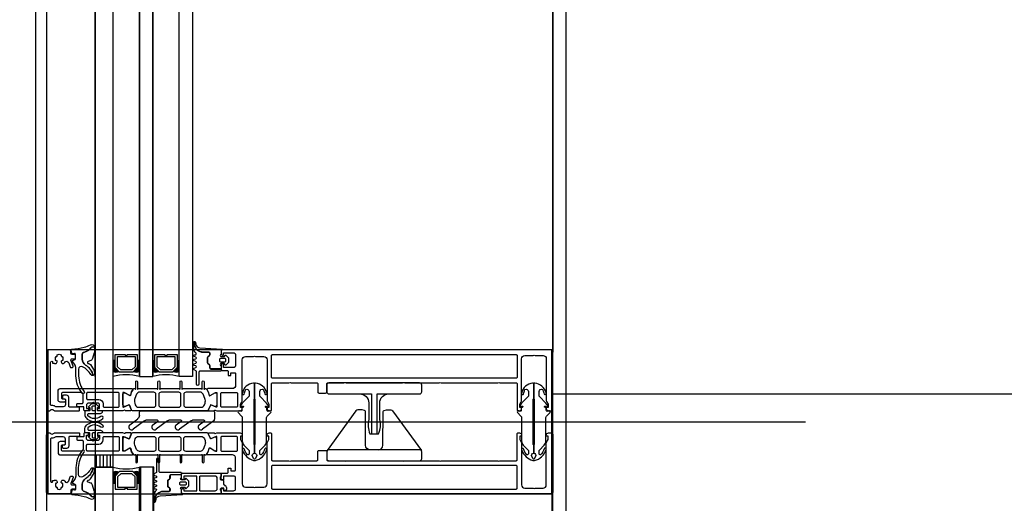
# Model space of a CAD drawing. Header units: millimetres. Extents: x 373037 to 682063, y 76092 to 274210.
# Tile 79 of 256: x 655029 to 655475, y 256820 to 257039. Entities that reach past the tile are written whole.
import ezdxf

# ---------------------------------------------------------------- set-up
doc = ezdxf.new("R2010")
doc.units = ezdxf.units.MM
doc.header["$LTSCALE"] = 100
doc.linetypes.add('ČÁRKOVANÁ', pattern=[19.05, 12.7, -6.35])
doc.layers.get('0').update_dxf_attribs({"linetype": 'CONTINUOUS'})
doc.layers.add('PUDORYS', color=253, linetype='CONTINUOUS')

# ---------------------------------------------------------------- blocks, each defined once
blk = doc.blocks.new('244748_a')
blk.add_lwpolyline([(8.32, -1.69, 0.082248), (6.34, -0.9, -1.09695), (6.94, -0.1, -0.315353), (11.26, -5.15, -0.480529), (10.87, -5.64), (4.27, -5.64), (4.08, -5.45), (-16.53, -5.45), (-16.72, -5.64), (-20.43, -5.64, 0.574019), (-21.93, -4.78), (-22.99, -5.4, 0.524827), (-22.99, -5.9), (-21.93, -6.52, 0.574021), (-20.43, -5.66), (-16.72, -5.66), (-16.53, -5.85), (4.08, -5.85), (4.27, -5.66), (10.87, -5.66, -0.480529), (11.26, -6.15, -0.326229), (6.88, -11.09, -1.09695), (6.28, -10.3, 0.081457), (8.32, -9.61, 0.599203), (7.48, -8.05), (5.52, -8.05, 0.198965), (5.17, -8.2), (2.22, -11.15), (0.93, -12.01, -0.738038), (0.51, -11.62), (0.87, -11, 1), (0.35, -10.7), (0, -11.3), (-0.98, -11.3, 0.619205), (-1.45, -12.06), (-1.28, -12.43, -0.808139), (-2.04, -13.04), (-3.63, -11.44, 0.198906), (-4.34, -11.15), (-14.99, -11.15, -0.198936), (-16.76, -10.42), (-18.98, -8.2, 0.198942), (-19.33, -8.05), (-20.67, -8.05, 0.500217), (-21.09, -8.73, 0.122037), (-18.5, -10.27, -1.093735), (-19.1, -11.07, -0.240768), (-23.7, -6.07, -0.106226), (-23.7, -5.23, -0.256232), (-19, -0.13, -1.093735), (-18.4, -0.92, 0.116856), (-21.09, -2.57, 0.500217), (-20.67, -3.25), (-19.33, -3.25, 0.198942), (-18.98, -3.1), (-16.75, -0.88, -0.198936), (-14.99, -0.15), (-4.34, -0.15, 0.198907), (-3.63, 0.14), (-2.04, 1.74, -0.808139), (-1.28, 1.13), (-1.45, 0.76, 0.619205), (-0.98, 0), (0, 0), (0.35, -0.6, 1), (0.87, -0.3), (0.51, 0.32, -0.738038), (0.93, 0.71), (2.22, -0.15), (5.17, -3.1, 0.198965), (5.52, -3.25), (7.48, -3.25, 0.599203)], format="xyb", close=True)
blk = doc.blocks.new('236134_0100_s_v')
for points in [[(22.8, -23), (22.8, -5), (42, -5, 0.414214), (43, -4), (43, -1, 0.414214), (42, 0), (1, 0, 0.414214), (0, -1), (0, -4, 0.414214), (1, -5), (20.2, -5), (20.2, -23)], [(15, -5, -0.414214), (19, -9), (19, -16.57, 0.165764), (19.53, -23), (23.47, -23, 0.165764), (24, -16.57), (24, -9, -0.414214), (28, -5)]]:
    blk.add_lwpolyline(points, format="xyb")
blk = doc.blocks.new('236134_0200_s_v')
for points in [[(19.58, 5, -0.41166), (17.58, 6.98), (17.45, 22.25, 0.344217), (17.07, 22.73), (16, 23), (14, 23, 0.240828), (13.19, 22.59), (0.19, 4.59)], [(23.42, 5, 0.41166), (25.42, 6.98), (25.55, 22.25, -0.344217), (25.93, 22.73), (27, 23), (29, 23, -0.240828), (29.81, 22.59), (42.81, 4.59)]]:
    blk.add_lwpolyline(points, format="xyb")
blk.add_lwpolyline([(42, 5), (1, 5, 0.414214), (0, 4), (0, 1, 0.414214), (1, 0), (42, 0, 0.414214), (43, 1), (43, 4, 0.414214)], format="xyb", close=True)
blk = doc.blocks.new('284336')
for points in [[(-0.7, -9.6), (-10, -9.6, 0.414511), (-10.51, -10.11), (-10.51, -15.51, -1), (-11.69, -15.51), (-11.69, -9.6), (-12.69, -8.95, -0.668884), (-12.6, -8.23), (-11.99, -8.01, 0.766384), (-11.99, -7.21), (-12.6, -6.99, -0.76831), (-12.6, -6.23), (-11.99, -6.01, 0.766384), (-11.99, -5.21), (-12.6, -4.99, -0.76831), (-12.6, -4.23), (-11.99, -4.01, 0.766384), (-11.99, -3.21), (-12.6, -2.99, -0.877523), (-12.5, -2.22), (-12.1, -2.22, 0.698129), (-11.83, -1.5, -0.220231), (-12.89, 0.78), (-12.89, 3.45, -0.157143), (-12.82, 3.68), (-12.69, 3.42, -0.067482), (-12.48, 2.53, 0.393136), (-8.66, -1.02), (-6.1, -1.02, -0.414214), (-5.61, -1.51), (-5.61, -2.22, -0.267949), (-5.85, -2.65), (-6.35, -2.93, 0.267949), (-6.61, -3.38), (-6.61, -5.84, 0.267949), (-6.35, -6.29), (-5.85, -6.57, -0.267949), (-5.61, -7), (-5.61, -8.11, 0.414215), (-5.1, -8.62), (-0.41, -8.62), (-0.41, -9.31, -0.414212), (-0.7, -9.6)], [(-0.41, 0), (-0.41, -2, 0.990243), (-0.4, -3.02), (0.9, -3.02, 0.414214), (1.21, -2.71), (1.21, -2.61, -0.668123), (1.71, -2.4), (2.75, -3.45, -0.199004), (2.89, -3.79), (2.89, -5.43, -0.199038), (2.75, -5.77), (1.71, -6.82, -0.668191), (1.21, -6.61), (1.21, -6.51, 0.414214), (0.9, -6.2), (-0.4, -6.2, 0.990269), (-0.41, -7.22), (-0.41, -8.6), (-5.1, -8.6, -0.414215), (-5.59, -8.11), (-5.59, -7, 0.267949), (-5.84, -6.56), (-6.34, -6.27, -0.267949), (-6.59, -5.84), (-6.59, -3.38, -0.267949), (-6.34, -2.95), (-5.84, -2.66, 0.267949), (-5.59, -2.22), (-5.59, -1.51, 0.414214), (-6.1, -1), (-8.66, -1, -0.393156), (-12.46, 2.53, 0.067572), (-12.67, 3.43), (-12.8, 3.7, -0.637545), (-12.12, 3.53), (-11.92, 2.53, 0.344315), (-10.06, 0.91), (0, 0.38, -0.406913), (0.39, 0), (-0.41, 0)], [(1.7, -4.31, 0.414235), (1.2, -3.81), (-0.7, -3.81, 0.414214), (-1.2, -4.31), (-1.2, -4.91, 0.414214), (-0.7, -5.41), (1.2, -5.41, 0.414235), (1.7, -4.91), (1.7, -4.31)]]:
    blk.add_lwpolyline(points, format="xyb", close=True)
blk = doc.blocks.new('nesystémový nástavec 18')
for p, q in [((-17.5, 9.3), (-15.36, 9.3)), ((-15.36, 9.3), (0, 9.3)), ((0, 9.3), (0, 7.8)), ((-18, 6.8), (-18, 8.8)), ((-17, 6.3), (-17.5, 6.3)), ((-11, 8), (-17, 8)), ((-17, 8), (-17, 6.3)), ((-11, 1.3), (-11, 8)), ((-2.8, 8), (-9.7, 8)), ((-9.7, 1.3), (-9.7, 8)), ((-1.8, 2.3), (-1.8, 7)), ((-0.5, 7.3), (-0.5, 6.8)), ((0, 6.3), (0.55, 6.3)), ((0.55, 6.3), (0.95, 5.9)), ((0.95, 5.9), (0.95, 4.8)), ((0.95, 4.8), (0.95, 4.14)), ((-18, 0.5), (-18, 1.8)), ((-17.5, 2.3), (-17, 2.3)), ((-1.8, 0), (-17.5, 0)), ((-17, 2.3), (-17, 1.3)), ((-17, 1.3), (-11, 1.3)), ((-9.7, 1.3), (-2.8, 1.3)), ((0, 0), (-1.8, 0)), ((-0.4, 2.23), (-0.5, 2.04)), ((-0.5, 2.04), (-0.5, 2)), ((1.2, 2.44), (0, 2.44)), ((0, 1.5), (0, 0)), ((0.95, 4.14), (1.2, 4.14)), ((1.2, 1.85), (1.2, 2.44)), ((1.4, 3.94), (1.4, 3.84)), ((1.6, 3.64), (1.6, 3.64)), ((1.8, 1.37), (1.7, 1.35)), ((2.25, 1.63), (1.8, 1.37)), ((2.4, 2.84), (2.4, 1.89))]:
    blk.add_line(p, q)
for centre, radius, start, end in [((-17.5, 8.8), 0.5, 90, 180), ((-15.36, 9.8), 0.5, 270, 270.084), ((-17.5, 6.8), 0.5, 180.0012, 269.9988), ((-2.8, 7), 1, 0, 90), ((0, 7.3), 0.5, 89.9955, 180.0071), ((0, 6.8), 0.5, 179.9949, 270.006), ((0.75, 4.8), 0.2, 359.9656, 0.0344), ((-17.5, 1.8), 0.5, 89.999, 180.0002), ((-17.5, 0.5), 0.5, 180, 270), ((-2.8, 2.3), 1, 270, 0), ((0, 2), 0.5, 179.9716, 270.0327), ((0, 1.94), 0.5, 89.9975, 144.0007), ((1.2, 3.94), 0.2, 359.9707, 90.0249), ((1.7, 1.85), 0.5, 179.9991, 270), ((1.6, 3.84), 0.2, 179.9737, 270.035), ((1.6, 2.84), 0.8, 0.0065, 89.9919), ((2.1, 1.89), 0.3, 299.9815, 0.0183)]:
    blk.add_arc(centre, radius, start, end)
blk = doc.blocks.new('433270')
blk.add_lwpolyline([(1, 0, 0.414364), (0, -1), (0, -1.4, 0.255924), (0.23, -1.83, -0.547723), (0.23, -3.17, 0.255924), (0, -3.6), (0, -14.6, 0.414214), (0.3, -14.9), (1.2, -14.9, 0.414214), (1.7, -14.4), (1.7, -10.3, -0.414214), (2, -10), (6, -10, 0.414248), (7, -9), (7, -7.7, 0.414179), (6.5, -7.2), (5.7, -7.2, 0.414232), (5.4, -7.5), (5.4, -8.2, -0.414198), (5.1, -8.5), (2.8, -8.5, -0.414204), (1.8, -7.5), (1.8, -4.49, -0.147432), (1.97, -3.94, 0.147461), (2.4, -2.5), (2.4, -2.3, -0.414214), (2.9, -1.8), (21.87, -1.8, -0.668178), (22.22, -2.65), (22.16, -2.72, 1), (21.59, -3.29), (21.52, -3.35, 0.198912), (21.38, -3.71), (21.38, -4.05, 0.414214), (22.08, -4.75), (22.38, -4.75, 0.576988), (22.64, -4.3, -0.311246), (24.56, -4.3, 0.576988), (24.82, -4.75), (25.3, -4.75, -0.260065), (25.3, -6.65), (24.82, -6.65, 0.576988), (24.56, -7.1, -0.311246), (22.64, -7.1, 0.576988), (22.38, -6.65), (22.08, -6.65, 0.414214), (21.38, -7.35), (21.38, -7.61, 0.267949), (21.63, -8.04), (21.89, -8.2, -0.637047), (21.73, -10), (19.83, -10.7, 0.315299), (19.5, -11.17), (19.5, -11.49, 0.520567), (20.17, -11.96), (22.83, -10.99, -0.520567), (23.5, -11.46), (23.5, -12.5, 0.414062), (24, -13), (25, -13, 0.414186), (25.5, -12.5), (25.5, -11.5, -0.414182), (26, -11), (27, -11, 0.414214), (27.5, -10.5), (27.5, -0.5, 0.414214), (27, 0), (1, 0)], format="xyb", close=True)
blk = doc.blocks.new('284325')
for points in [[(0.84, -5.23, -0.560316), (0.94, -4.73), (1.94, -4.36, 0.3153), (2.14, -4.08), (2.14, -1.89, 0.451558), (1.8, -1.59), (0.9, -1.7, -0.399586), (0.57, -1.46), (0.3, -0.07, -0.415977), (0.53, 0.29, 0.024107), (6.15, 1.24, 0.076636), (8.99, 2.34, -0.577615), (10.79, 1.3), (10.02, 1.37, 0.283171), (9.08, 0.9, -0.168429), (7.07, -0.74), (5.9, -1.16, 0.315302), (5.24, -2.1), (5.24, -4.21, 0.269719), (6.76, -6.82, -0.194797), (10.18, -11.53, -0.342663), (9.17, -11.17, 0.119207), (5.43, -7.59, 0.578571), (3.63, -8.62), (3.63, -11.77, 0.176415), (6.16, -18.72, -1), (5.24, -19.49, -0.176415), (2.43, -11.77), (2.43, -8.89, 0.208286), (0.84, -5.23)], [(8.95, -6.65), (10.32, -8.78, -0.134555), (10.79, -10.63, -0.339795), (10.19, -11.53, 0.194788), (6.76, -6.81, -0.269736), (5.25, -4.21), (5.25, -2.1, -0.315302), (5.9, -1.17), (7.07, -0.74, 0.168429), (9.09, 0.89, -0.283167), (10.01, 1.36), (10.79, 1.29), (10.79, -0.74, -0.070852), (10.71, -1.3), (9.95, -3.93, -0.241839), (9.08, -4.83), (7.93, -5.22, 0.836024), (8.08, -6.19), (8.11, -6.19, -0.255349), (8.95, -6.65)]]:
    blk.add_lwpolyline(points, format="xyb", close=True)
blk = doc.blocks.new('288126')
for points in [[(-16.5, 0), (16.5, 0)], [(-21.36, -6.34), (-17.8, -3.69)], [(-17, -2.08), (-17, -0.5)], [(-8.83, -4.3), (-14.11, -4.3)], [(1.81, -4.3), (-3.71, -4.3)], [(12.21, -4.3), (6.93, -4.3)], [(17, -0.5), (17, -3.8)], [(-14.71, -4.5), (-19.87, -8.34)], [(-10.96, -6.34), (-8.71, -4.66)], [(-4.31, -4.5), (-9.47, -8.34)], [(-0.35, -6.36), (1.93, -4.66)], [(6.33, -4.5), (1.14, -8.37)], [(10.05, -6.36), (12.33, -4.66)], [(16.6, -4.6), (11.54, -8.37)]]:
    blk.add_lwpolyline(points)
for centre, radius, start, end in [((16.5, -0.5), 0.5, 0, 90), ((-16.5, -0.5), 0.5, 90, 180), ((16, -3.8), 1, 306.7059, 0), ((-20.61, -7.34), 1.25, 126.7059, 306.7059), ((-10.21, -7.34), 1.25, 126.7059, 306.7059), ((0.4, -7.37), 1.25, 126.7059, 306.7059), ((10.8, -7.37), 1.25, 126.7059, 306.7059)]:
    blk.add_arc(centre, radius, start, end)
at = {"extrusion": (0, 0, -1)}
for centre, radius, start, end in [((19, -2.08), 2, 180, 233.2941), ((14.11, -5.3), 1, 53.2941, 90), ((8.83, -4.5), 0.2, 90, 233.2941), ((3.71, -5.3), 1, 53.2941, 90), ((-1.81, -4.5), 0.2, 90, 233.2941), ((-6.93, -5.3), 1, 53.2941, 90), ((-12.21, -4.5), 0.2, 90, 233.2941)]:
    blk.add_arc(centre, radius, start, end, dxfattribs=at)
blk = doc.blocks.new('246426')
for points in [[(-1.84, 0.64), (-2.86, -0.38, 0.198926), (-3.15, -1.09), (-3.15, -2.31, 0.198926), (-2.86, -3.02), (-1.84, -4.04, 0.637051), (-1.5, -3.92), (-1.45, -3.4), (-0.3, -3.4, -0.41484), (0, -3.7), (0, -5.19, 0.414232), (0.5, -5.69), (2.14, -5.69, 0.071862), (2.2, -5.68, 0.157876), (3.73, -4.64, 0.360336), (3.48, 2.39, 0.964062), (2.54, 1.48, -0.403385), (2.25, -4.34, -0.190964), (2.11, -4.39), (1.7, -4.39, -0.414214), (1.2, -3.89), (1.2, 1.31, 0.414201), (0.2, 2.31), (0, 2.31), (0, 0.3, -0.414214), (-0.3, 0), (-1.45, 0), (-1.5, 0.52, 0.637051), (-1.84, 0.64)], [(-2.25, -1.4, -0.414214), (-1.85, -1), (-0.4, -1, -0.414214), (0, -1.4), (0, -2, -0.414214), (-0.4, -2.4), (-1.85, -2.4, -0.414214), (-2.25, -2), (-2.25, -1.4)]]:
    blk.add_lwpolyline(points, format="xyb", close=True)

msp = doc.modelspace()

# ---------------------------------------------------------------- hatches: boundary and pattern name
at = {"layer": 'PUDORYS', "true_color": 0x939598}
h = msp.add_hatch(dxfattribs=at)
h.set_pattern_fill('ANSI31', color=252, scale=0.5, angle=585)
h.set_pattern_definition([(270, (722451.9952, 246522.2332), (1.5875, -8e-16), [])])
h.paths.add_polyline_path([(655071.64, 256836.65), (655071.64, 256842.15), (655063.64, 256842.15), (655063.64, 256836.65)])

# ---------------------------------------------------------------- linework, layer by layer
at = {"layer": 'PUDORYS', "color": 252, "true_color": 0x939598}
for p, q in [((655063.64, 256877.65), (655063.64, 259017.15)), ((655071.64, 259017.15), (655071.64, 256877.65)), ((655083.64, 256877.65), (655083.64, 259017.15)), ((655089.64, 259017.15), (655089.64, 256877.65)), ((655101.64, 256877.65), (655101.64, 259017.15)), ((655107.64, 259017.15), (655107.64, 256877.65)), ((655270.64, 259000.65), (655270.64, 256888.65)), ((655576.64, 256869.65), (655270.64, 256869.65)), ((655016.69, 256857.15), (655384.93, 256857.15)), ((655063.64, 256427.65), (655063.64, 256836.65)), ((655063.64, 256836.65), (655071.64, 256836.65)), ((655071.64, 256836.65), (655071.64, 256427.65)), ((655083.64, 256427.65), (655083.64, 256836.65)), ((655089.64, 256836.65), (655083.64, 256836.65)), ((655089.64, 256836.65), (655089.64, 256427.65))]:
    msp.add_line(p, q, dxfattribs=at)
at = {"layer": 'PUDORYS', "color": 252, "ltscale": 15, "true_color": 0x939598}
for points in [[(655036.64, 249592.15), (681616.64, 249592.15), (681616.64, 273272.15), (655036.64, 273272.15)], [(681611.64, 273267.15), (655041.64, 273267.15), (655041.64, 249597.15), (681611.64, 249597.15)], [(655063.64, 249619.15), (681589.64, 249619.15), (681589.64, 273245.15), (655063.64, 273245.15)], [(681581.64, 273237.15), (655071.64, 273237.15), (655071.64, 249627.15), (681581.64, 249627.15)], [(655270.64, 273038.15), (681383.2, 273038.15), (681383.2, 249826.15), (655270.64, 249826.15)], [(681376.64, 249832.15), (655276.64, 249832.15), (655276.64, 273032.15), (681376.64, 273032.15)], [(655083.64, 256877.65), (655089.64, 256877.65), (655089.64, 259011.65), (655083.64, 259011.65)], [(655101.64, 259011.65), (655107.64, 259011.65), (655107.64, 256877.65), (655101.64, 256877.65)], [(655042.14, 256824.65), (655270.14, 256824.65), (655270.14, 256889.65), (655042.14, 256889.65)], [(655084.14, 256427.65), (655090.14, 256427.65), (655090.14, 256836.65), (655084.14, 256836.65)], [(655090.14, 256824.65), (655270.14, 256824.65), (655270.14, 256439.65), (655090.14, 256439.65)]]:
    msp.add_lwpolyline(points, close=True, dxfattribs=at)
at = {"layer": 'PUDORYS', "color": 252, "linetype": 'ČÁRKOVANÁ', "ltscale": 5, "true_color": 0x939598}
for points in [[(681606.64, 249602.15), (655036.64, 249602.15), (655036.64, 273272.15), (681606.64, 273272.15)], [(681611.64, 249597.15), (655041.64, 249597.15), (655041.64, 273267.15), (681611.64, 273267.15)], [(681396.64, 249812.15), (655256.64, 249812.15), (655256.64, 273052.15), (681396.64, 273052.15)], [(681276.64, 249932.15), (655376.64, 249932.15), (655376.64, 272932.15), (681276.64, 272932.15)]]:
    msp.add_lwpolyline(points, close=True, dxfattribs=at)
at = {"layer": 'PUDORYS', "color": 252, "true_color": 0x939598}
for points in [[(681376.64, 249832.15), (655276.64, 249832.15), (655276.64, 273032.15), (681376.64, 273032.15)], [(655082.64, 256887.65), (655082.64, 256881.65), (655080.64, 256879.65), (655074.64, 256879.65), (655072.64, 256881.65), (655072.64, 256887.65), (655077.14, 256887.65), (655077.14, 256887.15), (655078.14, 256887.15), (655078.14, 256887.65)], [(655073.64, 256886.65), (655081.64, 256886.65), (655081.64, 256882.07), (655080.22, 256880.65), (655075.19, 256880.65), (655073.64, 256882.07)], [(655100.64, 256887.65), (655100.64, 256881.65), (655098.64, 256879.65), (655092.64, 256879.65), (655090.64, 256881.65), (655090.64, 256887.65), (655095.14, 256887.65), (655095.14, 256887.15), (655096.14, 256887.15), (655096.14, 256887.65)], [(655091.64, 256886.65), (655099.64, 256886.65), (655099.64, 256882.07), (655098.22, 256880.65), (655093.19, 256880.65), (655091.64, 256882.07)], [(655063.64, 256836.65), (655063.64, 256842.15), (655071.64, 256842.15), (655071.64, 256836.65)], [(655082.64, 256826.65), (655082.64, 256832.65), (655080.64, 256834.65), (655074.64, 256834.65), (655072.64, 256832.65), (655072.64, 256826.65), (655077.14, 256826.65), (655077.14, 256827.15), (655078.14, 256827.15), (655078.14, 256826.65)], [(655073.64, 256827.65), (655081.64, 256827.65), (655081.64, 256832.24), (655080.22, 256833.65), (655075.19, 256833.65), (655073.64, 256832.24)]]:
    msp.add_lwpolyline(points, close=True, dxfattribs=at)
for points in [[(655269.64, 256889.65), (655121.14, 256889.65, 0.414214), (655120.64, 256889.15), (655120.64, 256887.85, 0.41422), (655121.14, 256887.35), (655121.64, 256887.35), (655121.64, 256888.35), (655126.14, 256888.35, -0.414214), (655127.14, 256887.35), (655127.14, 256882.65, -0.414214), (655126.14, 256881.65), (655121.64, 256881.65), (655121.64, 256883.35), (655121.14, 256883.35, 0.414201), (655120.64, 256882.85), (655120.64, 256880.85, 0.414214), (655121.14, 256880.35), (655123.28, 256880.35, -0.414214), (655123.78, 256879.85), (655123.78, 256878.05), (655125.03, 256878.05), (655125.03, 256879.25), (655126.84, 256879.25, -0.414214), (655127.14, 256878.95), (655127.14, 256873.66, -0.414167), (655125.64, 256872.16), (655118.64, 256872.15), (655114.54, 256872.15, 0.57735), (655114.19, 256871.55), (655114.69, 256870.69), (655115.12, 256869.2, 0.488701), (655115.56, 256869.02), (655118.03, 256870.45), (655118.45, 256870.45, -0.432566), (655118.64, 256870.25), (655118.64, 256863.95, -0.548397), (655118.36, 256863.76), (655115.98, 256864.83, 0.425336), (655115.71, 256864.72), (655114.89, 256862.7, 0.531563), (655115.26, 256862.15), (655117.33, 256862.15, 0.231306), (655117.56, 256862.27, -0.306185), (655117.88, 256862.37), (655118.64, 256862.15), (655129.14, 256862.15, 0.414214), (655130.14, 256863.15), (655130.14, 256863.65), (655129.34, 256863.65), (655129.34, 256865.15), (655130, 256866.3, 0.13165), (655130.14, 256866.8), (655130.14, 256885.16, -0.414214), (655131.64, 256886.66), (655135.14, 256886.66, -0.399985), (655136.14, 256886.66), (655139.84, 256886.66, -0.414214), (655141.34, 256885.16), (655141.34, 256866.8, 0.13165), (655141.47, 256866.3), (655142.13, 256865.15), (655142.13, 256863.65), (655141.33, 256863.65), (655141.33, 256863.15, 0.414214), (655142.33, 256862.15), (655142.84, 256862.15, 0.414214), (655143.34, 256862.65), (655143.34, 256874.25, -0.414214), (655143.84, 256874.75), (655151.24, 256874.75, -0.399985), (655152.24, 256874.75), (655163.84, 256874.75, -0.414214), (655164.34, 256874.25), (655164.34, 256870.65, 0.414214), (655164.84, 256870.15), (655167.84, 256870.15, 0.414214), (655168.34, 256870.65), (655168.34, 256874.25, -0.414214), (655168.84, 256874.75), (655176.14, 256874.75, -0.38324), (655177.14, 256874.75), (655202.64, 256874.75, -0.38324), (655203.64, 256874.75), (655219.14, 256874.75, -0.38324), (655220.14, 256874.75), (655245.64, 256874.75, -0.38324), (655246.64, 256874.75), (655253.94, 256874.75, -0.414214), (655254.44, 256874.25), (655254.44, 256862.65, 0.414214), (655254.94, 256862.15), (655255.44, 256862.15, 0.414214), (655256.44, 256863.15), (655256.44, 256863.65), (655255.64, 256863.65), (655255.64, 256865.15), (655256.3, 256866.31, 0.116937), (655256.44, 256866.81), (655256.44, 256885.66, -0.414232), (655257.94, 256887.16), (655261.65, 256887.16, -0.399985), (655262.65, 256887.16), (655266.14, 256887.16, -0.414232), (655267.64, 256885.66), (655267.64, 256866.81, 0.116937), (655267.77, 256866.31), (655268.44, 256865.15), (655268.44, 256863.65), (655267.64, 256863.65), (655267.64, 256863.15, 0.414214), (655268.64, 256862.15), (655269.64, 256862.15, 0.414214), (655270.64, 256863.15), (655270.64, 256888.65, 0.414214), (655269.64, 256889.65)], [(655143.84, 256887.55), (655253.94, 256887.55, -0.414214), (655254.44, 256887.05), (655254.44, 256877.35, -0.414214), (655253.94, 256876.85), (655143.84, 256876.85, -0.414214), (655143.34, 256877.35), (655143.34, 256887.05, -0.414214), (655143.84, 256887.55)], [(655114.3, 256862.15), (655102.39, 256862.15), (655080.48, 256862.15, -0.305837), (655080.01, 256862.47), (655079.09, 256864.75, 0.425336), (655078.82, 256864.86), (655077.21, 256864.15, -0.543753), (655076.15, 256864.83), (655076.15, 256869.73, -0.578182), (655077.05, 256870.25), (655079.24, 256868.99, 0.488505), (655079.68, 256869.17), (655080.11, 256870.68), (655080.88, 256872, -0.282478), (655081.15, 256872.15), (655081.6, 256872.15, 1.447009), (655081.95, 256872.29), (655081.95, 256875.25, -1), (655082.75, 256875.25), (655082.75, 256872.29, 1.447009), (655083.1, 256872.15), (655091.64, 256872.15, 1.447009), (655091.99, 256872.29), (655091.99, 256875.25, -1), (655092.79, 256875.25), (655092.79, 256872.29, 1.447009), (655093.14, 256872.15), (655101.64, 256872.15, 1.447009), (655101.99, 256872.29), (655101.99, 256875.25, -1), (655102.79, 256875.25), (655102.79, 256872.29, 1.447009), (655103.14, 256872.15), (655111.68, 256872.15, 1.447009), (655112.03, 256872.29), (655112.03, 256875.25, -1), (655112.83, 256875.25), (655112.83, 256872.29, 1.447009), (655113.18, 256872.15), (655113.62, 256872.15, -0.282478), (655113.9, 256872), (655114.66, 256870.68), (655115.1, 256869.17, 0.488505), (655115.54, 256868.99), (655117.73, 256870.25, -0.578182), (655118.63, 256869.73), (655118.63, 256864.83, -0.543753), (655117.57, 256864.15), (655115.95, 256864.86, 0.425336), (655115.69, 256864.75), (655114.76, 256862.47, -0.305837), (655114.3, 256862.15)], [(655076.14, 256862.15), (655065.14, 256862.15, -0.414426), (655064.64, 256862.65), (655064.64, 256863.15), (655065.64, 256863.15), (655065.64, 256864.65, 0.414214), (655064.64, 256865.65), (655063.14, 256865.65, 0.399985), (655062.14, 256865.65), (655060.64, 256865.65, 0.414214), (655059.64, 256864.65), (655059.64, 256863.15), (655060.64, 256863.15), (655060.64, 256862.65, -0.414456), (655060.14, 256862.15), (655058.84, 256862.16, -0.413971), (655058.54, 256862.46), (655058.54, 256863.65, 0.414214), (655058.24, 256863.95), (655055.24, 256863.95), (655055.24, 256864.95, -0.414214), (655055.74, 256865.45), (655057.64, 256865.45, 0.414214), (655058.14, 256865.95), (655058.14, 256869.45, 0.414206), (655057.14, 256870.45), (655048.84, 256870.45, 0.414206), (655048.34, 256869.95), (655048.34, 256868.05, 0.414219), (655048.84, 256867.55), (655049.64, 256867.55, -0.414214), (655050.14, 256867.05), (655050.14, 256866.55, -0.414214), (655049.64, 256866.05), (655047.84, 256866.05, -0.414214), (655046.84, 256867.05), (655046.84, 256871.15, -0.414214), (655047.84, 256872.15), (655076.14, 256872.15), (655080.24, 256872.15, -0.57735), (655080.58, 256871.55), (655080.09, 256870.69), (655079.66, 256869.2, -0.488701), (655079.22, 256869.02), (655076.75, 256870.45), (655076.33, 256870.45, 0.432566), (655076.14, 256870.25), (655076.14, 256863.95, 0.548397), (655076.42, 256863.76), (655078.8, 256864.83, -0.425336), (655079.07, 256864.72), (655079.89, 256862.7, -0.531563), (655079.52, 256862.15), (655077.45, 256862.15, -0.231306), (655077.22, 256862.27, 0.306185), (655076.9, 256862.37), (655076.14, 256862.15)], [(655073.94, 256870.45), (655060.24, 256870.45, 0.414214), (655059.74, 256869.95), (655059.74, 256867.75, 0.414214), (655060.24, 256867.25), (655065.21, 256867.25, -0.411139), (655067.24, 256865.25), (655067.24, 256864.25, 0.414214), (655067.74, 256863.75), (655073.94, 256863.75, 0.414214), (655074.44, 256864.25), (655074.44, 256869.95, 0.414214), (655073.94, 256870.45)], [(655083.19, 256863.75), (655090.09, 256863.75, 0.414218), (655091.09, 256864.75), (655091.09, 256869.55, 0.414218), (655090.09, 256870.55), (655083.73, 256870.55, 0.305619), (655082.34, 256869.62), (655081.56, 256867.69, 0.176429), (655081.49, 256865.64), (655081.76, 256864.79, 0.324916), (655083.19, 256863.75)], [(655093.39, 256863.75), (655101.39, 256863.75, 0.414214), (655102.39, 256864.75), (655102.39, 256869.55, 0.414214), (655101.39, 256870.55), (655093.39, 256870.55, 0.414214), (655092.39, 256869.55), (655092.39, 256864.75, 0.414214), (655093.39, 256863.75)], [(655104.69, 256863.75), (655111.59, 256863.75, 0.324916), (655113.02, 256864.79), (655113.29, 256865.64, 0.176429), (655113.22, 256867.69), (655112.44, 256869.62, 0.305619), (655111.05, 256870.55), (655104.69, 256870.55, 0.414218), (655103.69, 256869.55), (655103.69, 256864.75, 0.414218), (655104.69, 256863.75)], [(655127.94, 256864.25, -0.414214), (655127.44, 256863.75), (655120.94, 256863.75, -0.414214), (655120.44, 256864.25), (655120.44, 256869.95, -0.414214), (655120.94, 256870.45), (655127.44, 256870.45, -0.414214), (655127.94, 256869.95), (655127.94, 256864.25)], [(655076.14, 256852.15), (655065.14, 256852.15, 0.414426), (655064.64, 256851.65), (655064.64, 256851.16), (655065.64, 256851.16), (655065.64, 256849.66, -0.414214), (655064.64, 256848.66), (655063.14, 256848.66, -0.399985), (655062.14, 256848.66), (655060.64, 256848.66, -0.414214), (655059.64, 256849.66), (655059.64, 256851.15), (655060.64, 256851.15), (655060.64, 256851.65, 0.414456), (655060.14, 256852.15), (655058.84, 256852.15, 0.413971), (655058.54, 256851.85), (655058.54, 256850.65, -0.414214), (655058.24, 256850.35), (655055.24, 256850.35), (655055.24, 256849.35, 0.414214), (655055.74, 256848.85), (655057.64, 256848.85, -0.414214), (655058.14, 256848.35), (655058.14, 256844.85, -0.414206), (655057.14, 256843.85), (655048.84, 256843.85, -0.414206), (655048.34, 256844.35), (655048.34, 256846.25, -0.414219), (655048.84, 256846.75), (655049.64, 256846.75, 0.414214), (655050.14, 256847.25), (655050.14, 256847.75, 0.414214), (655049.64, 256848.25), (655047.84, 256848.25, 0.414214), (655046.84, 256847.25), (655046.84, 256843.15, 0.414214), (655047.84, 256842.15), (655076.14, 256842.15), (655080.24, 256842.15, 0.57735), (655080.58, 256842.75), (655080.09, 256843.62), (655079.66, 256845.11, 0.488701), (655079.22, 256845.29), (655076.75, 256843.85), (655076.33, 256843.85, -0.432566), (655076.14, 256844.05), (655076.14, 256850.36, -0.548397), (655076.42, 256850.54), (655078.8, 256849.48, 0.425336), (655079.07, 256849.58), (655079.89, 256851.61, 0.531563), (655079.52, 256852.16), (655077.45, 256852.16, 0.231306), (655077.22, 256852.04, -0.306185), (655076.9, 256851.94), (655076.14, 256852.15)], [(655073.94, 256843.85), (655060.24, 256843.85, -0.414214), (655059.74, 256844.35), (655059.74, 256846.56, -0.414214), (655060.24, 256847.06), (655065.21, 256847.06, 0.411139), (655067.24, 256849.06), (655067.24, 256850.05, -0.414214), (655067.74, 256850.55), (655073.94, 256850.55, -0.414214), (655074.44, 256850.05), (655074.44, 256844.35, -0.414214), (655073.94, 256843.85)], [(655114.3, 256852.15), (655102.39, 256852.16), (655080.48, 256852.15, 0.305837), (655080.01, 256851.84), (655079.09, 256849.55, -0.425336), (655078.82, 256849.45), (655077.21, 256850.16, 0.543753), (655076.15, 256849.48), (655076.15, 256844.57, 0.578182), (655077.05, 256844.06), (655079.24, 256845.32, -0.488505), (655079.68, 256845.14), (655080.11, 256843.63), (655080.88, 256842.3, 0.282478), (655081.15, 256842.16), (655081.6, 256842.16, -1.447009), (655081.95, 256842.02), (655081.95, 256839.06, 1), (655082.75, 256839.06), (655082.75, 256842.02, -1.447009), (655083.1, 256842.16), (655091.64, 256842.16, -1.447009), (655091.99, 256842.02), (655091.99, 256839.06, 1), (655092.79, 256839.06), (655092.79, 256842.02, -1.447009), (655093.14, 256842.16), (655101.64, 256842.16, -1.447009), (655101.99, 256842.02), (655101.99, 256839.06, 1), (655102.79, 256839.06), (655102.79, 256842.02, -1.447009), (655103.14, 256842.16), (655111.68, 256842.16, -1.447009), (655112.03, 256842.02), (655112.03, 256839.06, 1), (655112.83, 256839.06), (655112.83, 256842.02, -1.447009), (655113.18, 256842.16), (655113.62, 256842.16, 0.282478), (655113.9, 256842.3), (655114.66, 256843.63), (655115.1, 256845.14, -0.488505), (655115.54, 256845.32), (655117.73, 256844.06, 0.578182), (655118.63, 256844.57), (655118.63, 256849.48, 0.543753), (655117.57, 256850.16), (655115.95, 256849.45, -0.425336), (655115.69, 256849.55), (655114.76, 256851.84, 0.305837), (655114.3, 256852.15)], [(655083.19, 256850.56), (655090.09, 256850.56, -0.414218), (655091.09, 256849.56), (655091.09, 256844.76, -0.414218), (655090.09, 256843.76), (655083.73, 256843.76, -0.305619), (655082.34, 256844.69), (655081.56, 256846.62, -0.176429), (655081.49, 256848.67), (655081.76, 256849.52, -0.324916), (655083.19, 256850.56)], [(655093.39, 256850.56), (655101.39, 256850.56, -0.414214), (655102.39, 256849.56), (655102.39, 256844.76, -0.414214), (655101.39, 256843.76), (655093.39, 256843.76, -0.414214), (655092.39, 256844.76), (655092.39, 256849.56, -0.414214), (655093.39, 256850.56)], [(655104.69, 256850.56), (655111.59, 256850.56, -0.324916), (655113.02, 256849.52), (655113.29, 256848.67, -0.176429), (655113.22, 256846.62), (655112.44, 256844.69, -0.305619), (655111.05, 256843.76), (655104.69, 256843.76, -0.414218), (655103.69, 256844.76), (655103.69, 256849.56, -0.414218), (655104.69, 256850.56)], [(655269.64, 256824.65), (655121.14, 256824.65, -0.414214), (655120.64, 256825.15), (655120.64, 256826.45, -0.41422), (655121.14, 256826.95), (655121.64, 256826.95), (655121.64, 256825.95), (655126.14, 256825.95, 0.414214), (655127.14, 256826.95), (655127.14, 256831.65, 0.414214), (655126.14, 256832.65), (655121.64, 256832.65), (655121.64, 256830.95), (655121.14, 256830.95, -0.414201), (655120.64, 256831.45), (655120.64, 256833.45, -0.414214), (655121.14, 256833.95), (655123.28, 256833.95, 0.414214), (655123.78, 256834.45), (655123.78, 256836.25), (655125.03, 256836.25), (655125.03, 256835.05), (655126.84, 256835.05, 0.414214), (655127.14, 256835.35), (655127.14, 256840.65, 0.414167), (655125.64, 256842.15), (655118.64, 256842.15), (655114.54, 256842.15, -0.57735), (655114.19, 256842.75), (655114.69, 256843.62), (655115.12, 256845.11, -0.488701), (655115.56, 256845.29), (655118.03, 256843.85), (655118.45, 256843.85, 0.432566), (655118.64, 256844.05), (655118.64, 256850.36, 0.548397), (655118.36, 256850.54), (655115.98, 256849.48, -0.425336), (655115.71, 256849.58), (655114.89, 256851.61, -0.531563), (655115.26, 256852.16), (655117.33, 256852.16, -0.231306), (655117.56, 256852.04, 0.306185), (655117.88, 256851.94), (655118.64, 256852.15), (655129.14, 256852.15, -0.414214), (655130.14, 256851.15), (655130.14, 256850.65), (655129.34, 256850.65), (655129.34, 256849.15), (655130, 256848.01, -0.13165), (655130.14, 256847.51), (655130.14, 256829.15, 0.414214), (655131.64, 256827.65), (655135.14, 256827.65, 0.399985), (655136.14, 256827.65), (655139.84, 256827.65, 0.414214), (655141.34, 256829.15), (655141.34, 256847.51, -0.13165), (655141.47, 256848.01), (655142.13, 256849.15), (655142.13, 256850.65), (655141.33, 256850.65), (655141.33, 256851.15, -0.414214), (655142.33, 256852.15), (655142.84, 256852.15, -0.414214), (655143.34, 256851.65), (655143.34, 256840.05, 0.414214), (655143.84, 256839.55), (655151.24, 256839.55, 0.399985), (655152.24, 256839.55), (655163.84, 256839.55, 0.414214), (655164.34, 256840.05), (655164.34, 256843.65, -0.414214), (655164.84, 256844.15), (655167.84, 256844.15, -0.414214), (655168.34, 256843.65), (655168.34, 256840.05, 0.414214), (655168.84, 256839.55), (655176.14, 256839.55, 0.38324), (655177.14, 256839.55), (655202.64, 256839.55, 0.38324), (655203.64, 256839.55), (655219.14, 256839.55, 0.38324), (655220.14, 256839.55), (655245.64, 256839.55, 0.38324), (655246.64, 256839.55), (655253.94, 256839.55, 0.414214), (655254.44, 256840.05), (655254.44, 256851.65, -0.414214), (655254.94, 256852.15), (655255.44, 256852.15, -0.414214), (655256.44, 256851.15), (655256.44, 256850.65), (655255.64, 256850.65), (655255.64, 256849.15), (655256.3, 256848, -0.116937), (655256.44, 256847.5), (655256.44, 256828.65, 0.414232), (655257.94, 256827.15), (655261.65, 256827.15, 0.399985), (655262.65, 256827.15), (655266.14, 256827.15, 0.414232), (655267.64, 256828.65), (655267.64, 256847.5, -0.116937), (655267.77, 256848), (655268.44, 256849.15), (655268.44, 256850.65), (655267.64, 256850.65), (655267.64, 256851.15, -0.414214), (655268.64, 256852.15), (655269.64, 256852.15, -0.414214), (655270.64, 256851.15), (655270.64, 256825.65, -0.414214), (655269.64, 256824.65)], [(655127.94, 256850.05, 0.414214), (655127.44, 256850.55), (655120.94, 256850.55, 0.414214), (655120.44, 256850.05), (655120.44, 256844.35, 0.414214), (655120.94, 256843.85), (655127.44, 256843.85, 0.414214), (655127.94, 256844.35), (655127.94, 256850.05)], [(655143.84, 256826.75), (655253.94, 256826.75, 0.414214), (655254.44, 256827.25), (655254.44, 256836.95, 0.414214), (655253.94, 256837.45), (655143.84, 256837.45, 0.414214), (655143.34, 256836.95), (655143.34, 256827.25, 0.414214), (655143.84, 256826.75)]]:
    msp.add_lwpolyline(points, format="xyb", close=True, dxfattribs=at)
msp.add_lwpolyline([(655270.64, 256438.65), (655270.64, 256825.65)], dxfattribs=at)
for centre, radius, start, end in [((655072.14, 256885.52), 0.596, 213.0366, 326.9634), ((655072.14, 256885.22), 0.596, 213.0366, 326.9634), ((655072.14, 256884.93), 0.596, 213.0366, 326.9634), ((655072.14, 256884.64), 0.596, 213.0366, 326.9634), ((655072.14, 256884.35), 0.596, 213.0366, 326.9634), ((655072.14, 256884.05), 0.596, 213.0366, 326.9634), ((655072.14, 256883.76), 0.596, 213.0366, 326.9634), ((655072.14, 256883.47), 0.596, 213.0366, 326.9634), ((655072.14, 256883.18), 0.596, 213.0366, 326.9634), ((655072.14, 256882.88), 0.596, 213.0366, 326.9634), ((655072.14, 256882.59), 0.596, 213.0366, 326.9634), ((655072.14, 256882.3), 0.596, 213.0366, 326.9634), ((655072.14, 256882.01), 0.596, 213.0366, 326.9634), ((655072.28, 256881.99), 0.879, 223.5036, 316.0051), ((655083, 256881.99), 0.879, 223.9949, 316.4964), ((655083.14, 256885.52), 0.596, 213.0366, 326.9634), ((655083.14, 256885.22), 0.596, 213.0366, 326.9634), ((655083.14, 256884.93), 0.596, 213.0366, 326.9634), ((655083.14, 256884.64), 0.596, 213.0366, 326.9634), ((655083.14, 256884.35), 0.596, 213.0366, 326.9634), ((655083.14, 256884.05), 0.596, 213.0366, 326.9634), ((655083.14, 256883.76), 0.596, 213.0366, 326.9634), ((655083.14, 256883.47), 0.596, 213.0366, 326.9634), ((655083.14, 256883.18), 0.596, 213.0366, 326.9634), ((655083.14, 256882.88), 0.596, 213.0366, 326.9634), ((655083.14, 256882.59), 0.596, 213.0366, 326.9634), ((655083.14, 256882.3), 0.596, 213.0366, 326.9634), ((655083.14, 256882.01), 0.596, 213.0366, 326.9634), ((655090.14, 256885.52), 0.596, 213.0366, 326.9634), ((655090.14, 256885.22), 0.596, 213.0366, 326.9634), ((655090.14, 256884.93), 0.596, 213.0366, 326.9634), ((655090.14, 256884.64), 0.596, 213.0366, 326.9634), ((655090.14, 256884.35), 0.596, 213.0366, 326.9634), ((655090.14, 256884.05), 0.596, 213.0366, 326.9634), ((655090.14, 256883.76), 0.596, 213.0366, 326.9634), ((655090.14, 256883.47), 0.596, 213.0366, 326.9634), ((655090.14, 256883.18), 0.596, 213.0366, 326.9634), ((655090.14, 256882.88), 0.596, 213.0366, 326.9634), ((655090.14, 256882.59), 0.596, 213.0366, 326.9634), ((655090.14, 256882.3), 0.596, 213.0366, 326.9634), ((655090.14, 256882.01), 0.596, 213.0366, 326.9634), ((655090.28, 256881.99), 0.879, 223.5036, 316.0051), ((655101, 256881.99), 0.879, 223.9949, 316.4964), ((655101.14, 256885.52), 0.596, 213.0366, 326.9634), ((655101.14, 256885.22), 0.596, 213.0366, 326.9634), ((655101.14, 256884.93), 0.596, 213.0366, 326.9634), ((655101.14, 256884.64), 0.596, 213.0366, 326.9634), ((655101.14, 256884.35), 0.596, 213.0366, 326.9634), ((655101.14, 256884.05), 0.596, 213.0366, 326.9634), ((655101.14, 256883.76), 0.596, 213.0366, 326.9634), ((655101.14, 256883.47), 0.596, 213.0366, 326.9634), ((655101.14, 256883.18), 0.596, 213.0366, 326.9634), ((655101.14, 256882.88), 0.596, 213.0366, 326.9634), ((655101.14, 256882.59), 0.596, 213.0366, 326.9634), ((655101.14, 256882.3), 0.596, 213.0366, 326.9634), ((655101.14, 256882.01), 0.596, 213.0366, 326.9634), ((655072.42, 256882.09), 1.26, 231.5004, 308.0344), ((655072.56, 256882.25), 1.71, 237.3143, 302.7051), ((655072.71, 256882.49), 2.25, 241.5972, 298.4727), ((655072.88, 256882.84), 2.9, 244.7048, 294.6933), ((655072.99, 256883.21), 3.55, 247.591, 292.7062), ((655077.64, 256855.76), 22.7, 74.6728, 105.3272), ((655082.29, 256883.21), 3.55, 247.2938, 292.409), ((655082.4, 256882.84), 2.9, 245.3067, 295.2952), ((655082.57, 256882.49), 2.25, 241.5273, 298.4028), ((655082.71, 256882.25), 1.71, 237.2949, 302.6857), ((655082.85, 256882.09), 1.26, 231.9656, 308.4996), ((655090.42, 256882.09), 1.26, 231.5004, 308.0344), ((655090.56, 256882.25), 1.71, 237.3143, 302.7051), ((655090.71, 256882.49), 2.25, 241.5972, 298.4727), ((655090.88, 256882.84), 2.9, 244.7048, 294.6933), ((655090.99, 256883.21), 3.55, 247.591, 292.7062), ((655095.64, 256855.76), 22.7, 74.6728, 105.3272), ((655100.29, 256883.21), 3.55, 247.2938, 292.409), ((655100.4, 256882.84), 2.9, 245.3067, 295.2952), ((655100.57, 256882.49), 2.25, 241.5273, 298.4028), ((655100.71, 256882.25), 1.71, 237.2949, 302.6857), ((655100.85, 256882.09), 1.26, 231.9656, 308.4996), ((655077.64, 256858.55), 22.7, 254.6728, 285.3272), ((655072.99, 256831.1), 3.55, 67.2938, 112.409), ((655072.88, 256831.47), 2.9, 65.3067, 115.2952), ((655072.71, 256831.82), 2.25, 61.5273, 118.4028), ((655072.56, 256832.06), 1.71, 57.2949, 122.6857), ((655072.42, 256832.22), 1.26, 51.9656, 128.4996), ((655072.28, 256832.31), 0.879, 43.9949, 136.4964), ((655072.14, 256832.3), 0.596, 33.0366, 146.9634), ((655072.14, 256832.01), 0.596, 33.0366, 146.9634), ((655072.14, 256831.72), 0.596, 33.0366, 146.9634), ((655082.29, 256831.1), 3.55, 67.591, 112.7062), ((655082.4, 256831.47), 2.9, 64.7048, 114.6933), ((655082.57, 256831.82), 2.25, 61.5972, 118.4727), ((655082.71, 256832.06), 1.71, 57.3143, 122.7051), ((655082.85, 256832.22), 1.26, 51.5004, 128.0344), ((655083, 256832.31), 0.879, 43.5036, 136.0051), ((655083.14, 256832.3), 0.596, 33.0366, 146.9634), ((655083.14, 256832.01), 0.596, 33.0366, 146.9634), ((655083.14, 256831.72), 0.596, 33.0366, 146.9634), ((655072.14, 256831.42), 0.596, 33.0366, 146.9634), ((655072.14, 256831.13), 0.596, 33.0366, 146.9634), ((655072.14, 256830.84), 0.596, 33.0366, 146.9634), ((655072.14, 256830.55), 0.596, 33.0366, 146.9634), ((655072.14, 256830.25), 0.596, 33.0366, 146.9634), ((655072.14, 256829.96), 0.596, 33.0366, 146.9634), ((655072.14, 256829.67), 0.596, 33.0366, 146.9634), ((655072.14, 256829.38), 0.596, 33.0366, 146.9634), ((655072.14, 256829.08), 0.596, 33.0366, 146.9634), ((655072.14, 256828.79), 0.596, 33.0366, 146.9634), ((655083.14, 256831.42), 0.596, 33.0366, 146.9634), ((655083.14, 256831.13), 0.596, 33.0366, 146.9634), ((655083.14, 256830.84), 0.596, 33.0366, 146.9634), ((655083.14, 256830.55), 0.596, 33.0366, 146.9634), ((655083.14, 256830.25), 0.596, 33.0366, 146.9634), ((655083.14, 256829.96), 0.596, 33.0366, 146.9634), ((655083.14, 256829.67), 0.596, 33.0366, 146.9634), ((655083.14, 256829.38), 0.596, 33.0366, 146.9634), ((655083.14, 256829.08), 0.596, 33.0366, 146.9634), ((655083.14, 256828.79), 0.596, 33.0366, 146.9634)]:
    msp.add_arc(centre, radius, start, end, dxfattribs=at)

# ---------------------------------------------------------------- block references
for name, p in [('284325', (655052.5, 256889.65)), ('284336', (655121.05, 256889.65)), ('236134_0100_s_v', (655168.34, 256874.75)), ('288126', (655100.63, 256862.15)), ('236134_0200_s_v', (655168.34, 256839.55)), ('nesystémový nástavec 18', (655120.64, 256824.65))]:
    msp.add_blockref(name, p, dxfattribs=at)
for name, p, rotation in [('433270', (655041.64, 256862.15), 90), ('246426', (655064.64, 256862.15), 270)]:
    msp.add_blockref(name, p, dxfattribs=dict(at, rotation=rotation))
at = {"layer": 'PUDORYS', "color": 252, "true_color": 0x939598, "xscale": -1}
for name, p, rotation in [('244748_a', (655141.3, 256863.38), 270), ('244748_a', (655267.6, 256863.38), 270), ('246426', (655064.64, 256852.16), 270), ('433270', (655041.64, 256852.15), 90), ('284325', (655052.5, 256824.65), 180), ('284336', (655103.05, 256824.65), 180)]:
    msp.add_blockref(name, p, dxfattribs=dict(at, rotation=rotation))

doc.saveas('drawing.dxf')
